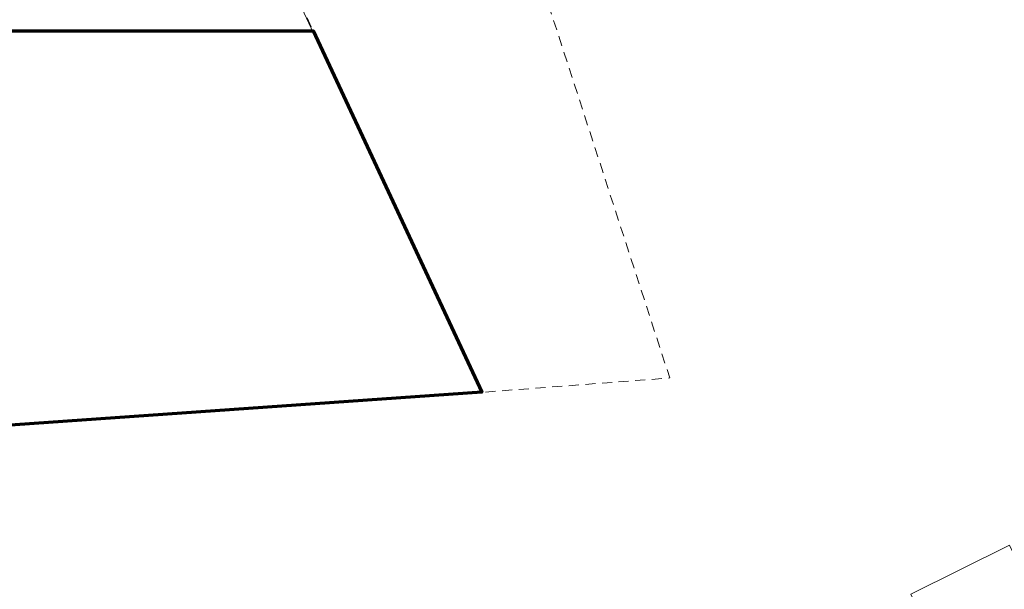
# Model space of a CAD drawing. Header units: metres. Extents: x 73592 to 73968, y 444899 to 445120.
# Tile 8 of 20: x 73675 to 73734, y 444976 to 445011. Entities that reach past the tile are written whole.
import ezdxf

# ---------------------------------------------------------------- set-up
doc = ezdxf.new("R2010")
doc.units = ezdxf.units.M
doc.header["$MEASUREMENT"] = 0
doc.linetypes.add('DGN Style 2', pattern=[1, 0.6, -0.4])
for name, color, linetype, lineweight in [('BEBOUWING nieuw', 1, 'Continuous', 70), ('BEBOUWING overbouw', 1, 'DGN Style 2', 13), ('GBKN VERH open verharding', 253, 'Continuous', 0)]:
    doc.layers.add(name, color=color, linetype=linetype, lineweight=lineweight)

msp = doc.modelspace()

# ---------------------------------------------------------------- linework, layer by layer
at = {"color": 7, "linetype": 'Continuous', "lineweight": 0, "flags": 128}
msp.add_lwpolyline([(73727.961, 444976.167), (73733.874, 444979.099), (73737.87, 444971.035), (73731.957, 444968.103)], close=True, dxfattribs=at)
at = {"layer": 'BEBOUWING nieuw', "linetype": 'Continuous', "flags": 128}
msp.add_lwpolyline([(73643.097, 444984.129), (73623.654, 445009.931), (73666.85, 445009.931), (73692.118, 445009.931), (73702.222, 444988.264), (73643.097, 444984.129)], dxfattribs=at)
at = {"layer": 'BEBOUWING overbouw', "flags": 128}
msp.add_lwpolyline([(73667.207, 445063.255), (73702.222, 444988.264), (73713.498, 444989.123), (73688.916, 445064.776)], close=True, dxfattribs=at)
at = {"layer": 'GBKN VERH open verharding'}
msp.add_line((73667.207, 445063.255), (73702.14, 444988.34), dxfattribs=at)
msp.add_line((73667.207, 445063.255), (73702.14, 444988.34), dxfattribs=at)

doc.saveas('drawing.dxf')
